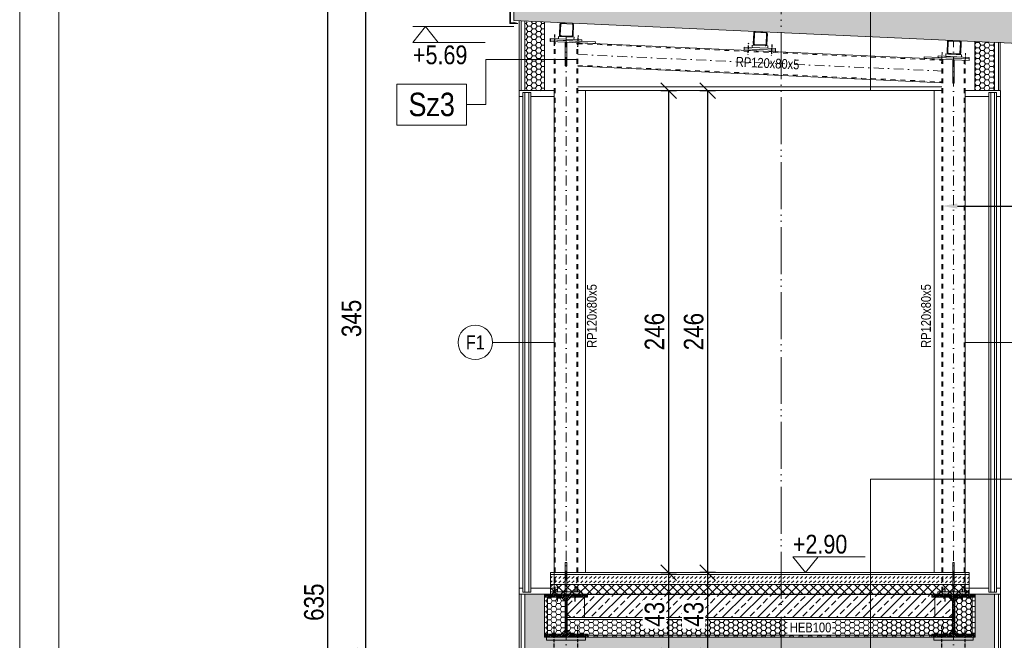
# Model space of a CAD drawing. Header units: millimetres. Extents: x 17147 to 52214, y -18116 to -4632.
# Tile 171 of 186: x 43974 to 44477, y -13257 to -12940. Entities that reach past the tile are written whole.
import ezdxf
from ezdxf import colors
from ezdxf.entities.mleader import LeaderData, LeaderLine
from ezdxf.enums import TextEntityAlignment as Align
from ezdxf.math import Vec2, Vec3

# ---------------------------------------------------------------- set-up
doc = ezdxf.new("R2010")
doc.units = ezdxf.units.MM
for name, pattern in [('3', [1, 0.5, -0.5]), ('ACAD_ISO05W100', [33, 24, -3, 0, -3, 0, -3]), ('DASHDOT', [1, 0.5, -0.25, 0, -0.25])]:
    doc.linetypes.add(name, pattern=pattern)
doc.layers.get('Defpoints').update_dxf_attribs({"color": 6})
for name, color, linetype, lineweight in [('A-ciekie', 161, 'Continuous', 9), ('A-konstrukcja-stal', 3, 'Continuous', 13), ('A-kreskowanie', 253, 'Continuous', 0), ('A-OKN', 154, 'Continuous', 9), ('A-opis', 130, 'Continuous', 9), ('A-sciana_osłonowa', 152, 'Continuous', 15), ('A-wymiar', 177, 'Continuous', 0), ('A_opis_warstw', 220, 'Continuous', 5), ('A_SCIANA_PROJ_KONSTRUKCJA', 3, 'Continuous', 50), ('k_stal_osie', 1, 'DASHDOT', 9), ('k_stal_przekroj', 3, 'Continuous', 9)]:
    doc.layers.add(name, color=color, linetype=linetype, lineweight=lineweight)
for name, color, linetype, lineweight, true_color in [('A-izolacja', 7, 'Continuous', 9, 0x4775ff), ('A_CIENKA_WARSTWY', 7, 'Continuous', 15, 0x3a3a92), ('r-ramka', 7, 'Continuous', 0, 0x727169)]:
    doc.layers.add(name, color=color, linetype=linetype, lineweight=lineweight, true_color=true_color)
for name, color, linetype in [('k_stal_otwory', 1, 'DASHDOT'), ('k_stal_widok', 7, 'Continuous'), ('k_stal_wymiary', 3, 'Continuous'), ('k_żelbet', 6, 'Continuous')]:
    doc.layers.add(name, color=color, linetype=linetype)
doc.styles.add('Romans', font='GOTHIC.TTF')
doc.styles.get("Standard").update_dxf_attribs({"font": 'ARIALN.TTF'})
doc.dimstyles.new('anka 50', dxfattribs={"dimtxt": 10, "dimasz": 8, "dimexe": 4, "dimexo": 0.0625, "dimgap": 2, "dimtad": 1, "dimdec": 0, "dimzin": 0, "dimdsep": 46, "dimtxsty": 'Standard', "dimblk": 'OBLIQUE', "dimcen": 0.09, "dimclrt": 7, "dimadec": 0, "dimazin": 0, "dimtfac": 1, "dimtdec": 0, "dimtix": 1, "dimtofl": 0, "dimtmove": 0, "dimatfit": 3, "dimldrblk": 'OBLIQUE', "dimfxl": 4, "dimfxlon": 1, "dimtfill": 1, "dimtolj": 1, "dimtzin": 0, "dimarcsym": 0})
pattern_1 = [(0, (-92.9002, -47), (2.38125, 1.374815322), [1.5875, -3.175]), (120, (-92.9002, -47), (-2.381249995, 1.37481533), [1.5875, -3.175]), (60, (-92.9002, -47), (5e-09, 2.749630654), [-3.175, 1.5875])]

# ---------------------------------------------------------------- blocks, each defined once
blk = doc.blocks.new('_OBLIQUE')
at = {"color": 0, "linetype": 'ByBlock'}
blk.add_line((-0.5, -0.5), (0.5, 0.5), dxfattribs=at)
blk = doc.blocks.new('*D562')
at = {"layer": 'A-wymiar', "color": 0, "lineweight": -2, "transparency": 16777216}
for p, q in [((44301.35, -12976.06), (44309.35, -12976.06)), ((44305.35, -12976.06), (44305.35, -13222.49)), ((44301.35, -13222.49), (44309.35, -13222.49))]:
    blk.add_line(p, q, dxfattribs=at)
at = {"layer": 'Defpoints', "color": 0, "transparency": 16777216}
for p in [(44259.06, -12976.06), (44258.47, -13222.49), (44305.35, -13222.49)]:
    blk.add_point(p, dxfattribs=at)
at = {"layer": 'A-wymiar', "color": 0, "lineweight": -2, "transparency": 16777216, "xscale": 8, "yscale": 8, "zscale": 8}
for p, rotation in [((44305.35, -12976.06), 90), ((44305.35, -13222.49), 270)]:
    blk.add_blockref('_OBLIQUE', p, dxfattribs=dict(at, rotation=rotation))
at = {"layer": 'A-wymiar', "color": 7, "transparency": 16777216, "insert": (44298.24, -13099.27), "char_height": 10, "attachment_point": 5, "rotation": 90, "bg_fill": 3, "box_fill_scale": 1.1, "bg_fill_color": 256, "bg_fill_true_color": 13158600, "bg_fill_transparency": 0}
blk.add_mtext('\\A1;246', dxfattribs=at)
blk = doc.blocks.new('*D563')
at = {"layer": 'A-wymiar', "color": 0, "lineweight": -2, "transparency": 16777216}
for p, q in [((44301.35, -13222.49), (44309.35, -13222.49)), ((44305.35, -13222.49), (44305.35, -13265.09)), ((44301.35, -13265.09), (44309.35, -13265.09))]:
    blk.add_line(p, q, dxfattribs=at)
at = {"layer": 'Defpoints', "color": 0, "transparency": 16777216}
for p in [(44258.47, -13222.49), (44260.47, -13265.09), (44305.35, -13265.09)]:
    blk.add_point(p, dxfattribs=at)
at = {"layer": 'A-wymiar', "color": 0, "lineweight": -2, "transparency": 16777216, "xscale": 8, "yscale": 8, "zscale": 8}
for p, rotation in [((44305.35, -13222.49), 90), ((44305.35, -13265.09), 270)]:
    blk.add_blockref('_OBLIQUE', p, dxfattribs=dict(at, rotation=rotation))
at = {"layer": 'A-wymiar', "color": 7, "transparency": 16777216, "insert": (44298.24, -13243.79), "char_height": 10, "attachment_point": 5, "rotation": 90, "bg_fill": 3, "box_fill_scale": 1.1, "bg_fill_color": 256, "bg_fill_true_color": 13158600, "bg_fill_transparency": 0}
blk.add_mtext('\\A1;43', dxfattribs=at)
blk = doc.blocks.new('*D570')
at = {"layer": 'A-wymiar', "color": 0, "lineweight": -2, "transparency": 16777216}
for p, q in [((44325.35, -13265.09), (44325.35, -13257.09)), ((44329.35, -13265.09), (44321.35, -13265.09)), ((44329.35, -13272.99), (44321.35, -13272.99)), ((44325.35, -13272.99), (44325.35, -13280.99))]:
    blk.add_line(p, q, dxfattribs=at)
at = {"layer": 'Defpoints', "color": 0, "transparency": 16777216}
for p in [(44362.97, -13265.09), (44362.97, -13272.99)]:
    blk.add_point(p, dxfattribs=at)
at = {"layer": 'A-wymiar', "color": 0, "lineweight": -2, "transparency": 16777216, "xscale": 8, "yscale": 8, "zscale": 8}
for p, rotation in [((44325.35, -13265.09), 270), ((44325.35, -13272.99), 90)]:
    blk.add_blockref('_OBLIQUE', p, dxfattribs=dict(at, rotation=rotation))
at = {"layer": 'A-wymiar', "color": 7, "transparency": 16777216, "insert": (44318.24, -13269.04), "char_height": 10, "attachment_point": 5, "rotation": 90, "bg_fill": 3, "box_fill_scale": 1.1, "bg_fill_color": 256, "bg_fill_true_color": 13158600, "bg_fill_transparency": 0}
blk.add_mtext('\\A1;8', dxfattribs=at)
at = {"layer": 'Defpoints', "color": 0, "transparency": 16777216}
blk.add_point((44325.35, -13265.09), dxfattribs=at)
blk = doc.blocks.new('*D571')
at = {"layer": 'A-wymiar', "color": 0, "lineweight": -2, "transparency": 16777216}
for p, q in [((44329.35, -13222.49), (44321.35, -13222.49)), ((44325.35, -13265.09), (44325.35, -13222.49)), ((44329.35, -13265.09), (44321.35, -13265.09))]:
    blk.add_line(p, q, dxfattribs=at)
at = {"layer": 'Defpoints', "color": 0, "transparency": 16777216}
for p in [(44325.35, -13222.49), (44362.97, -13222.49), (44362.97, -13265.09)]:
    blk.add_point(p, dxfattribs=at)
at = {"layer": 'A-wymiar', "color": 0, "lineweight": -2, "transparency": 16777216, "xscale": 8, "yscale": 8, "zscale": 8}
for p, rotation in [((44325.35, -13222.49), 90), ((44325.35, -13265.09), 270)]:
    blk.add_blockref('_OBLIQUE', p, dxfattribs=dict(at, rotation=rotation))
at = {"layer": 'A-wymiar', "color": 7, "transparency": 16777216, "insert": (44318.24, -13243.79), "char_height": 10, "attachment_point": 5, "rotation": 90, "bg_fill": 3, "box_fill_scale": 1.1, "bg_fill_color": 256, "bg_fill_true_color": 13158600, "bg_fill_transparency": 0}
blk.add_mtext('\\A1;43', dxfattribs=at)
blk = doc.blocks.new('*D572')
at = {"layer": 'A-wymiar', "color": 0, "lineweight": -2, "transparency": 16777216}
for p, q in [((44321.35, -12976.06), (44329.35, -12976.06)), ((44325.35, -13222.49), (44325.35, -12976.06)), ((44329.35, -13222.49), (44321.35, -13222.49))]:
    blk.add_line(p, q, dxfattribs=at)
at = {"layer": 'Defpoints', "color": 0, "transparency": 16777216}
for p in [(44305.35, -12976.06), (44325.35, -12976.06), (44362.97, -13222.49)]:
    blk.add_point(p, dxfattribs=at)
at = {"layer": 'A-wymiar', "color": 0, "lineweight": -2, "transparency": 16777216, "xscale": 8, "yscale": 8, "zscale": 8}
for p, rotation in [((44325.35, -12976.06), 90), ((44325.35, -13222.49), 270)]:
    blk.add_blockref('_OBLIQUE', p, dxfattribs=dict(at, rotation=rotation))
at = {"layer": 'A-wymiar', "color": 7, "transparency": 16777216, "insert": (44318.24, -13099.27), "char_height": 10, "attachment_point": 5, "rotation": 90, "bg_fill": 3, "box_fill_scale": 1.1, "bg_fill_color": 256, "bg_fill_true_color": 13158600, "bg_fill_transparency": 0}
blk.add_mtext('\\A1;246', dxfattribs=at)
blk = doc.blocks.new('*D573')
at = {"layer": 'A-wymiar', "color": 0, "lineweight": -2, "transparency": 16777216}
for p, q in [((44154.51, -12919.99), (44146.51, -12919.99)), ((44150.51, -12919.99), (44150.51, -13265.09)), ((44154.51, -13265.09), (44146.51, -13265.09))]:
    blk.add_line(p, q, dxfattribs=at)
at = {"layer": 'Defpoints', "color": 0, "transparency": 16777216}
for p in [(44226.29, -12919.99), (44150.51, -13265.09), (44228.97, -13265.09)]:
    blk.add_point(p, dxfattribs=at)
at = {"layer": 'A-wymiar', "color": 0, "lineweight": -2, "transparency": 16777216, "xscale": 8, "yscale": 8, "zscale": 8}
for p, rotation in [((44150.51, -12919.99), 90), ((44150.51, -13265.09), 270)]:
    blk.add_blockref('_OBLIQUE', p, dxfattribs=dict(at, rotation=rotation))
at = {"layer": 'A-wymiar', "color": 7, "transparency": 16777216, "insert": (44143.4, -13092.54), "char_height": 10, "attachment_point": 5, "rotation": 90, "bg_fill": 3, "box_fill_scale": 1.1, "bg_fill_color": 256, "bg_fill_true_color": 13158600, "bg_fill_transparency": 0}
blk.add_mtext('\\A1;345', dxfattribs=at)
blk = doc.blocks.new('*D575')
at = {"layer": 'A-wymiar', "color": 0, "lineweight": -2, "transparency": 16777216}
for p, q in [((44135.29, -12919.99), (44127.29, -12919.99)), ((44131.29, -13555.24), (44131.29, -12919.99)), ((44135.29, -13555.24), (44127.29, -13555.24))]:
    blk.add_line(p, q, dxfattribs=at)
at = {"layer": 'Defpoints', "color": 0, "transparency": 16777216}
for p in [(44131.29, -12919.99), (44226.29, -12919.99), (44186.59, -13555.24)]:
    blk.add_point(p, dxfattribs=at)
at = {"layer": 'A-wymiar', "color": 0, "lineweight": -2, "transparency": 16777216, "xscale": 8, "yscale": 8, "zscale": 8}
for p, rotation in [((44131.29, -12919.99), 90), ((44131.29, -13555.24), 270)]:
    blk.add_blockref('_OBLIQUE', p, dxfattribs=dict(at, rotation=rotation))
at = {"layer": 'A-wymiar', "color": 7, "transparency": 16777216, "insert": (44124.19, -13237.61), "char_height": 10, "attachment_point": 5, "rotation": 90, "bg_fill": 3, "box_fill_scale": 1.1, "bg_fill_color": 256, "bg_fill_true_color": 13158600, "bg_fill_transparency": 0}
blk.add_mtext('\\A1;635', dxfattribs=at)

msp = doc.modelspace()

# ---------------------------------------------------------------- hatches: boundary and pattern name
at = {"layer": 'A-izolacja', "transparency": 33554687}
h = msp.add_hatch(dxfattribs=at)
h.set_pattern_fill('ANSI37', color=256)
h.set_pattern_definition([(45, (-48.103, 1167.586), (-2.24506403, 2.24506403), []), (135, (-48.103, 1167.586), (-2.24506403, -2.24506403), [])])
h.paths.add_polyline_path([(44244.97, -13228.49), (44458.97, -13228.49), (44458.97, -13233.49), (44244.97, -13233.49)])
at = {"layer": 'A-kreskowanie', "true_color": 0xe06f1f}
h = msp.add_hatch(dxfattribs=at)
h.set_pattern_fill('HONEY', color=32, scale=0.5)
h.set_pattern_definition([(0, (-87.9053, -21.827), (2.38125, 1.374815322), [1.5875, -3.175]), (120, (-87.9053, -21.827), (-2.381249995, 1.37481533), [1.5875, -3.175]), (60, (-87.9053, -21.827), (5e-09, 2.749630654), [-3.175, 1.5875])])
h.paths.add_polyline_path([(44489.07, -12935.99), (44226.29, -12924.05), (44226.29, -12940.3), (44489.07, -12952.24)])
h = msp.add_hatch(dxfattribs=at)
h.set_pattern_fill('HONEY', color=32, scale=0.5)
h.set_pattern_definition([(0, (-53.103, 1126.719), (2.38125, 1.374815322), [1.5875, -3.175]), (120, (-53.103, 1126.719), (-2.381249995, 1.37481533), [1.5875, -3.175]), (60, (-53.103, 1126.719), (5e-09, 2.749630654), [-3.175, 1.5875])])
h.paths.add_polyline_path([(44241.97, -12976.11), (44241.97, -12940.95), (44231.97, -12940.89), (44231.97, -12976.06)])
h = msp.add_hatch(dxfattribs=at)
h.set_pattern_fill('HONEY', color=32, scale=0.5)
h.set_pattern_definition([(0, (-43.103, 1126.719), (2.38125, 1.374815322), [1.5875, -3.175]), (120, (-43.103, 1126.719), (-2.381249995, 1.37481533), [1.5875, -3.175]), (60, (-43.103, 1126.719), (5e-09, 2.749630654), [-3.175, 1.5875])])
h.paths.add_polyline_path([(44471.88, -12951.23), (44461.88, -12951), (44461.88, -12976.06), (44471.88, -12976.06)])
h = msp.add_hatch(dxfattribs=at)
h.set_pattern_fill('HONEY', color=32, scale=0.5)
h.set_pattern_definition([(0, (-48.103, 1167.586), (2.38125, 1.374815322), [1.5875, -3.175]), (120, (-48.103, 1167.586), (-2.381249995, 1.37481533), [1.5875, -3.175]), (60, (-48.103, 1167.586), (5e-09, 2.749630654), [-3.175, 1.5875])])
h.paths.add_polyline_path([(44231.97, -13233.49), (44241.97, -13233.49), (44241.97, -13255.49), (44461.97, -13255.49), (44461.97, -13233.49), (44471.97, -13233.49), (44471.97, -13262.09), (44231.97, -13262.09)])
h = msp.add_hatch(dxfattribs=at)
h.set_pattern_fill('HONEY', color=32, scale=0.5)
h.set_pattern_definition(pattern_1)
h.paths.add_polyline_path([(44243.49, -13235.09), (44241.97, -13235.09), (44241.97, -13253.89), (44243.49, -13253.89)])
h = msp.add_hatch(dxfattribs=at)
h.set_pattern_fill('HONEY', color=32, scale=0.5)
h.set_pattern_definition(pattern_1)
h.paths.add_polyline_path([(44252.49, -13237.09), (44250.49, -13235.09), (44243.49, -13235.09), (44243.49, -13253.89), (44250.49, -13253.89), (44252.49, -13251.89)])
h = msp.add_hatch(dxfattribs=at)
h.set_pattern_fill('HONEY', color=32, scale=0.5)
h.set_pattern_definition(pattern_1)
h.paths.add_polyline_path([(44461.97, -13235.09), (44453.44, -13235.09), (44451.44, -13237.09), (44451.44, -13251.89), (44453.44, -13253.89), (44461.97, -13253.89)])
h = msp.add_hatch(dxfattribs=at)
h.set_pattern_fill('HONEY', color=32, scale=0.5)
h.set_pattern_definition(pattern_1)
h.paths.add_polyline_path([(44351.97, -13246.49), (44253.44, -13246.49), (44253.44, -13251.89), (44255.44, -13253.89), (44263.97, -13253.89), (44263.97, -13255.49), (44351.97, -13255.49)])
h = msp.add_hatch(dxfattribs=at)
h.set_pattern_fill('HONEY', color=32, scale=0.5)
h.set_pattern_definition(pattern_1)
h.paths.add_polyline_path([(44450.49, -13251.89), (44450.49, -13246.49), (44351.97, -13246.49), (44351.97, -13255.49), (44439.97, -13255.49), (44439.97, -13253.89), (44448.49, -13253.89)])
h.paths.add_polyline_path([(44366.04, -13254.46), (44389.12, -13254.46), (44389.12, -13246.58), (44366.04, -13246.58)], flags=16)
at = {"layer": 'A_CIENKA_WARSTWY', "transparency": 33554687}
h = msp.add_hatch(dxfattribs=at)
h.set_pattern_fill('DASH', color=256, scale=0.5, angle=45)
h.set_pattern_definition([(45, (-48.103, 1167.586), (2e-16, 2.24506403), [1.5875, -1.5875])])
h.paths.add_polyline_path([(44244.97, -13223.49), (44458.97, -13223.49), (44458.97, -13228.49), (44244.97, -13228.49)])
at = {"layer": 'A_SCIANA_PROJ_KONSTRUKCJA', "lineweight": 9, "true_color": 0x2ad533}
h = msp.add_hatch(dxfattribs=at)
h.set_pattern_fill('ANSI33', color=102)
h.set_pattern_definition([(45, (-92.9, 0), (-4.4901281, 4.4901281), []), (45, (-88.41, 0), (-4.4901281, 4.4901281), [3.175, -1.5875])])
h.paths.add_polyline_path([(44351.97, -13233.49), (44263.97, -13233.49), (44263.97, -13235.09), (44262.44, -13235.09), (44262.44, -13245.49), (44351.97, -13245.49)])
h.paths.add_polyline_path([(44441.49, -13235.09), (44439.97, -13235.09), (44439.97, -13233.49), (44351.97, -13233.49), (44351.97, -13245.49), (44441.49, -13245.49)])
h.paths.add_polyline_path([(44262.44, -13235.09), (44255.44, -13235.09), (44253.44, -13237.09), (44253.44, -13243.49), (44255.44, -13245.49), (44262.44, -13245.49)])
h.paths.add_polyline_path([(44253.44, -13243.49), (44253.44, -13245.49), (44255.44, -13245.49)], flags=16)
h.paths.add_polyline_path([(44255.44, -13235.09), (44255.24, -13235.09, 0.414214), (44253.44, -13236.89), (44253.44, -13237.09)])
h.paths.add_polyline_path([(44450.49, -13237.09), (44448.49, -13235.09), (44441.49, -13235.09), (44441.49, -13245.49), (44448.49, -13245.49), (44450.49, -13243.49)])
h.paths.add_polyline_path([(44448.69, -13235.09), (44448.49, -13235.09), (44450.49, -13237.09), (44450.49, -13236.89, 0.414214)])
h.paths.add_polyline_path([(44450.49, -13243.49), (44448.49, -13245.49), (44450.49, -13245.49)])
at = {"layer": 'k_stal_przekroj'}
h = msp.add_hatch(dxfattribs=at)
h.set_pattern_fill('ANSI31', color=256, scale=5, style=0)
h.set_pattern_definition([(45, (-124633.7497, 90359.9833), (-0.4419417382, 0.4419417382), [])])
h.paths.add_polyline_path([(44252.97, -13233.49), (44252.97, -13255.49), (44263.97, -13255.49), (44263.97, -13253.89), (44255.24, -13253.89, -0.414214), (44253.44, -13252.09), (44253.44, -13236.89, -0.414214), (44255.24, -13235.09), (44263.97, -13235.09), (44263.97, -13233.49)])
h.paths.add_polyline_path([(44241.97, -13233.49), (44241.97, -13235.09), (44250.69, -13235.09, -0.414214), (44252.49, -13236.89), (44252.49, -13252.09, -0.414214), (44250.69, -13253.89), (44241.97, -13253.89), (44241.97, -13255.49), (44252.97, -13255.49), (44252.97, -13233.49)])
h = msp.add_hatch(dxfattribs=at)
h.set_pattern_fill('ANSI31', color=256, scale=5, style=0)
h.set_pattern_definition([(135, (213337.68685, 90359.9833), (0.4419417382, 0.4419417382), [])])
h.paths.add_polyline_path([(44450.97, -13233.49), (44450.97, -13255.49), (44439.97, -13255.49), (44439.97, -13253.89), (44448.69, -13253.89, 0.414214), (44450.49, -13252.09), (44450.49, -13236.89, 0.414214), (44448.69, -13235.09), (44439.97, -13235.09), (44439.97, -13233.49)])
h.paths.add_polyline_path([(44461.97, -13233.49), (44461.97, -13235.09), (44453.24, -13235.09, 0.414214), (44451.44, -13236.89), (44451.44, -13252.09, 0.414214), (44453.24, -13253.89), (44461.97, -13253.89), (44461.97, -13255.49), (44450.97, -13255.49), (44450.97, -13233.49)])

# ---------------------------------------------------------------- linework, layer by layer
at = {"layer": 'A-ciekie'}
for points in [[(44246.13, -12920.33), (44249.68, -12920.49), (44249.7, -12919.99), (44224.29, -12918.83), (44224.29, -12941.68), (44228.29, -12941.68), (44226.17, -12941.07)], [(44246.14, -12920.13), (44224.59, -12919.15), (44224.59, -12941.38), (44226.14, -12941.38), (44226.08, -12941.36)]]:
    msp.add_lwpolyline(points, dxfattribs=at)
at = {"layer": 'A-konstrukcja-stal', "linetype": '3', "lineweight": 9, "ltscale": 5}
for p, q in [((44246.97, -13232.29), (44246.97, -12951.05)), ((44247.47, -13232.29), (44247.47, -12951.07)), ((44258.47, -13232.29), (44258.47, -12951.57)), ((44258.97, -13232.29), (44258.97, -12951.59)), ((44258.97, -12952.09), (44444.97, -12960.55)), ((44258.97, -12963.1), (44444.97, -12971.56)), ((44444.97, -13232.29), (44444.97, -12960.05)), ((44445.47, -13232.29), (44445.47, -12960.07)), ((44456.47, -13232.29), (44456.47, -12960.57)), ((44456.97, -13232.29), (44456.97, -12960.59))]:
    msp.add_line(p, q, dxfattribs=at)
at = {"layer": 'A-konstrukcja-stal', "lineweight": 9}
for p, q in [((44258.97, -12951.59), (44444.97, -12960.05)), ((44258.97, -12963.6), (44444.97, -12972.06)), ((44241.97, -13233.49), (44263.97, -13233.49)), ((44241.97, -13233.49), (44241.97, -13235.09)), ((44241.97, -13235.09), (44250.69, -13235.09)), ((44255.24, -13235.09), (44263.97, -13235.09)), ((44263.97, -13233.49), (44263.97, -13235.09)), ((44461.97, -13233.49), (44439.97, -13233.49)), ((44439.97, -13233.49), (44439.97, -13235.09)), ((44448.69, -13235.09), (44439.97, -13235.09)), ((44461.97, -13235.09), (44453.24, -13235.09)), ((44461.97, -13233.49), (44461.97, -13235.09)), ((44253.44, -13245.49), (44450.49, -13245.49)), ((44253.44, -13246.49), (44450.49, -13246.49)), ((44241.97, -13253.89), (44250.69, -13253.89)), ((44241.97, -13253.89), (44241.97, -13255.49)), ((44241.97, -13255.49), (44263.97, -13255.49)), ((44255.24, -13253.89), (44263.97, -13253.89)), ((44263.97, -13253.89), (44263.97, -13255.49)), ((44263.97, -13255.49), (44263.97, -13253.89)), ((44263.97, -13254.49), (44439.97, -13254.49)), ((44263.97, -13255.49), (44439.97, -13255.49)), ((44439.97, -13253.89), (44439.97, -13255.49)), ((44448.69, -13253.89), (44439.97, -13253.89)), ((44461.97, -13255.49), (44439.97, -13255.49)), ((44461.97, -13253.89), (44453.24, -13253.89)), ((44461.97, -13253.89), (44461.97, -13255.49))]:
    msp.add_line(p, q, dxfattribs=at)
for points in [[(44250.4, -12948.4), (44255.79, -12948.64, 0.414214), (44256.63, -12947.88), (44256.87, -12942.49, 0.414214), (44256.11, -12941.65), (44250.72, -12941.41, 0.414214), (44249.88, -12942.17), (44249.64, -12947.56, 0.414214)], [(44250.42, -12948), (44255.81, -12948.24, 0.414214), (44256.23, -12947.86), (44256.47, -12942.47, 0.414214), (44256.09, -12942.05), (44250.7, -12941.81, 0.414214), (44250.28, -12942.19), (44250.04, -12947.58, 0.414214)], [(44349.4, -12952.9), (44354.79, -12953.14, 0.414214), (44355.63, -12952.38), (44355.87, -12946.99, 0.414214), (44355.11, -12946.15), (44349.72, -12945.91, 0.414214), (44348.88, -12946.67), (44348.64, -12952.06, 0.414214)], [(44349.42, -12952.5), (44354.81, -12952.74, 0.414214), (44355.23, -12952.36), (44355.47, -12946.97, 0.414214), (44355.09, -12946.55), (44349.7, -12946.31, 0.414214), (44349.28, -12946.69), (44349.04, -12952.08, 0.414214)], [(44448.4, -12957.4), (44453.79, -12957.64, 0.414214), (44454.63, -12956.88), (44454.87, -12951.49, 0.414214), (44454.11, -12950.65), (44448.72, -12950.41, 0.414214), (44447.88, -12951.17), (44447.64, -12956.56, 0.414214)], [(44448.42, -12957), (44453.81, -12957.24, 0.414214), (44454.23, -12956.86), (44454.47, -12951.47, 0.414214), (44454.09, -12951.05), (44448.7, -12950.81, 0.414214), (44448.28, -12951.19), (44448.04, -12956.58, 0.414214)]]:
    msp.add_lwpolyline(points, format="xyb", close=True, dxfattribs=at)
for points in [[(44245.01, -12950.16), (44261, -12950.88), (44261.03, -12950.08), (44245.05, -12949.36)], [(44249.05, -12949.54), (44257.04, -12949.9), (44257.09, -12948.7), (44249.1, -12948.34)], [(44244.98, -12950.96), (44267.95, -12952), (44267.99, -12951.2), (44245.01, -12950.16)], [(44252.57, -12963.32), (44253.37, -12963.32), (44253.37, -12951.32), (44252.57, -12951.32)], [(44343.98, -12955.46), (44359.96, -12956.18), (44360, -12955.38), (44344.01, -12954.66)], [(44344.01, -12954.66), (44360, -12955.38), (44360.03, -12954.58), (44344.05, -12953.86)], [(44348.05, -12954.04), (44356.04, -12954.4), (44356.09, -12953.2), (44348.1, -12952.84)], [(44435.98, -12959.64), (44458.96, -12960.68), (44459, -12959.88), (44436.02, -12958.84)], [(44443.01, -12959.16), (44459, -12959.88), (44459.03, -12959.08), (44443.05, -12958.36)], [(44447.05, -12958.54), (44455.04, -12958.9), (44455.09, -12957.7), (44447.1, -12957.34)], [(44450.57, -12972.32), (44451.37, -12972.32), (44451.37, -12960.32), (44450.57, -12960.32)], [(44252.57, -13232.29), (44253.37, -13232.29), (44253.37, -13217.29), (44252.57, -13217.29)], [(44450.57, -13232.29), (44451.37, -13232.29), (44451.37, -13217.29), (44450.57, -13217.29)], [(44243.49, -13253.89), (44250.49, -13253.89), (44252.49, -13251.89), (44252.49, -13237.09), (44250.49, -13235.09), (44243.49, -13235.09)], [(44244.97, -13233.49), (44260.97, -13233.49), (44260.97, -13232.29), (44244.97, -13232.29)], [(44255.44, -13245.49), (44262.44, -13245.49), (44262.44, -13235.09), (44255.44, -13235.09), (44253.44, -13237.09), (44253.44, -13243.49)], [(44448.49, -13245.49), (44441.49, -13245.49), (44441.49, -13235.09), (44448.49, -13235.09), (44450.49, -13237.09), (44450.49, -13243.49)], [(44458.97, -13233.49), (44442.97, -13233.49), (44442.97, -13232.29), (44458.97, -13232.29)], [(44460.44, -13253.89), (44453.44, -13253.89), (44451.44, -13251.89), (44451.44, -13237.09), (44453.44, -13235.09), (44460.44, -13235.09)], [(44242.97, -13257.09), (44262.97, -13257.09), (44262.97, -13255.49), (44242.97, -13255.49)], [(44460.97, -13257.09), (44440.97, -13257.09), (44440.97, -13255.49), (44460.97, -13255.49)]]:
    msp.add_lwpolyline(points, close=True, dxfattribs=at)
for points in [[(44263.97, -13253.89), (44255.44, -13253.89), (44253.44, -13251.89), (44253.44, -13246.49)], [(44439.97, -13253.89), (44448.49, -13253.89), (44450.49, -13251.89), (44450.49, -13246.49)]]:
    msp.add_lwpolyline(points, dxfattribs=at)
for centre, start, end in [((44250.69, -13236.89), 0, 90), ((44255.24, -13236.89), 90, 180), ((44448.69, -13236.89), 0, 90), ((44453.24, -13236.89), 90, 180), ((44250.69, -13252.09), 270, 0), ((44255.24, -13252.09), 180, 270), ((44448.69, -13252.09), 270, 0), ((44453.24, -13252.09), 180, 270)]:
    msp.add_arc(centre, 1.8, start, end, dxfattribs=at)
at = {"layer": 'A-OKN'}
for points in [[(44231.97, -12977.06), (44231.97, -13232.49)], [(44233.97, -12977.06), (44233.97, -13232.49)], [(44234.97, -12977.06), (44234.97, -13232.49)], [(44234.97, -12979.06), (44235.4, -12979.06)], [(44441.06, -13222.49), (44441.06, -12976.06)], [(44474.97, -12976.06), (44456.97, -12976.06), (44456.97, -13233.49), (44474.97, -13233.49), (44474.97, -12976.06)], [(44474.97, -12979.06), (44472.97, -12979.06), (44472.97, -12977.06), (44468.97, -12977.06), (44468.97, -12979.06), (44456.99, -12979.06)], [(44468.97, -12977.06), (44468.97, -13232.49)], [(44469.97, -12977.06), (44469.97, -13232.49)], [(44471.97, -12977.06), (44471.97, -13232.49)], [(44474.97, -13230.49), (44472.97, -13230.49), (44472.97, -13232.49), (44468.97, -13232.49), (44468.97, -13230.49), (44456.99, -13230.49)]]:
    msp.add_lwpolyline(points, dxfattribs=at)
msp.add_lwpolyline([(44472.97, -13232.49), (44468.97, -13232.49), (44468.97, -12977.06), (44472.97, -12977.06)], close=True, dxfattribs=at)
at = {"layer": 'A-opis', "color": 212, "linetype": 'ACAD_ISO05W100', "true_color": 0xe01fda}
msp.add_lwpolyline([(44362.97, -12813.46), (44362.97, -13620.5)], dxfattribs=at)
at = {"layer": 'A-opis'}
for points in [[(44408.56, -12976.06), (44408.56, -12817.04), (44630.78, -12817.04)], [(44543.89, -13174.65), (44408.56, -13174.65), (44408.56, -13265.09)], [(44405.86, -13214.34), (44368.88, -13214.34), (44375.34, -13222.49), (44381.8, -13214.34)]]:
    msp.add_lwpolyline(points, dxfattribs=at)
at = {"layer": 'A-opis', "lineweight": 9}
msp.add_lwpolyline([(44457.06, -13104.77), (44488.61, -13104.77)], dxfattribs=at)
at = {"layer": 'A-sciana_osłonowa'}
msp.add_line((44226.29, -12940.3), (44489.07, -12952.24), dxfattribs=at)
msp.add_lwpolyline([(44226.29, -12919.99), (44226.29, -12940.3)], dxfattribs=at)
at = {"layer": 'A-wymiar'}
for points in [[(44444.97, -12974.06), (44259.06, -12974.06)], [(44444.97, -12976.06), (44259.06, -12976.06)]]:
    msp.add_lwpolyline(points, dxfattribs=at)
at = {"layer": 'A_CIENKA_WARSTWY'}
for points in [[(44228.97, -12940.42), (44228.97, -12976.06)], [(44229.97, -12940.46), (44229.97, -12976.06)], [(44231.97, -12940.55), (44231.97, -12976.06)], [(44231.97, -12976.06), (44241.97, -12976.06), (44241.97, -12941.01)], [(44471.88, -12976.06), (44461.88, -12976.06), (44461.88, -12951)], [(44471.88, -12951.21), (44471.88, -12976.06)], [(44473.88, -12951.32), (44473.88, -12976.06)], [(44474.88, -12951.37), (44474.88, -12976.06)], [(44236.97, -12976.06), (44233.97, -12976.06)], [(44241.97, -12976.06), (44246.97, -12976.06)], [(44461.88, -12976.06), (44456.97, -12976.06)], [(44466.88, -12976.06), (44469.88, -12976.06)], [(44244.97, -13223.49), (44244.97, -13222.49), (44458.97, -13222.49), (44458.97, -13223.49)], [(44458.97, -13228.49), (44458.97, -13223.49), (44244.97, -13223.49), (44244.97, -13228.49)], [(44244.97, -13233.49), (44244.97, -13228.49), (44458.97, -13228.49), (44458.97, -13233.49)], [(44474.97, -13233.49), (44474.97, -13265.09), (44228.97, -13265.09), (44228.97, -13233.49)], [(44231.97, -13233.49), (44228.97, -13233.49)], [(44473.97, -13233.49), (44473.97, -13264.09), (44229.97, -13264.09), (44229.97, -13233.49)], [(44231.97, -13233.49), (44241.97, -13233.49), (44241.97, -13255.49), (44461.97, -13255.49), (44461.97, -13233.49), (44471.97, -13233.49), (44471.97, -13262.09), (44231.97, -13262.09), (44231.97, -13233.49)], [(44471.97, -13233.49), (44474.97, -13233.49)]]:
    msp.add_lwpolyline(points, dxfattribs=at)
for points in [[(44244.97, -13222.49), (44458.97, -13222.49), (44458.97, -13223.49), (44244.97, -13223.49)], [(44244.97, -13223.49), (44458.97, -13223.49), (44458.97, -13228.49), (44244.97, -13228.49)], [(44244.97, -13228.49), (44458.97, -13228.49), (44458.97, -13233.49), (44244.97, -13233.49)]]:
    msp.add_lwpolyline(points, close=True, dxfattribs=at)
at = {"layer": 'A_opis_warstw'}
for points in [[(44202.17, -12983.21), (44212.02, -12983.21), (44212.02, -12960.18), (44258.97, -12960.18)], [(44202.17, -12972.74), (44202.17, -12993.69), (44166.5, -12993.69), (44166.5, -12972.74), (44202.17, -12972.74)]]:
    msp.add_lwpolyline(points, dxfattribs=at)
at = {"layer": 'k_stal_osie', "ltscale": 10}
for p, q in [((44252.97, -13529.49), (44252.97, -12948.11)), ((44450.97, -13529.49), (44450.97, -12950.51)), ((44258.97, -12957.6), (44444.97, -12966.05))]:
    msp.add_line(p, q, dxfattribs=at)
at = {"layer": 'k_stal_osie'}
for p, q in [((44445.14, -12956.38), (44444.88, -12962.11)), ((44457.13, -12956.93), (44456.87, -12962.66))]:
    msp.add_line(p, q, dxfattribs=at)
at = {"layer": 'k_stal_otwory'}
for p, q in [((44247.14, -12947.38), (44246.88, -12953.11)), ((44259.13, -12947.93), (44258.87, -12953.66)), ((44346.14, -12951.88), (44345.88, -12957.61)), ((44358.13, -12952.43), (44357.87, -12958.16)), ((44248.47, -13229.8), (44248.47, -13237.49)), ((44257.47, -13229.8), (44257.47, -13237.49)), ((44446.47, -13229.8), (44446.47, -13237.49)), ((44455.47, -13229.8), (44455.47, -13237.49)), ((44246.97, -13264.65), (44246.97, -13249.53)), ((44258.97, -13264.65), (44258.97, -13249.53)), ((44444.97, -13264.65), (44444.97, -13249.53)), ((44456.97, -13264.65), (44456.97, -13249.53))]:
    msp.add_line(p, q, dxfattribs=at)
at = {"layer": 'k_stal_widok'}
for p, q in [((44244.98, -12950.96), (44245.05, -12949.36)), ((44252.49, -13236.89), (44252.49, -13252.09)), ((44253.44, -13236.89), (44253.44, -13252.09)), ((44450.49, -13236.89), (44450.49, -13252.09)), ((44451.44, -13236.89), (44451.44, -13252.09))]:
    msp.add_line(p, q, dxfattribs=at)
at = {"layer": 'k_żelbet'}
msp.add_line((44263.97, -13233.49), (44439.97, -13233.49), dxfattribs=at)
at = {"layer": 'r-ramka'}
for points in [[(45973.82, -13865.73), (45973.82, -12480.73), (43973.82, -12480.73), (43973.82, -13865.73), (45973.82, -13865.73), (45973.82, -12480.73)], [(45953.82, -13845.73), (45953.82, -12500.73), (43993.82, -12500.73), (43993.82, -13845.73), (45953.82, -13845.73), (45953.82, -12500.73)]]:
    msp.add_lwpolyline(points, dxfattribs=at)

# ---------------------------------------------------------------- texts
at = {"layer": 'A-opis', "insert": (44368.88, -13203.13), "char_height": 9.6, "attachment_point": 1}
msp.add_mtext_dynamic_manual_height_columns('+2.90', width=20.9991, gutter_width=60, heights=[0], dxfattribs=at)
at = {"layer": 'A_opis_warstw', "insert": (44184.34, -12983.21), "char_height": 12, "attachment_point": 5}
msp.add_mtext_dynamic_manual_height_columns('Sz3', width=38.4706, gutter_width=12.5, heights=[0], dxfattribs=at)
at = {"layer": 'k_stal_wymiary', "style": 'Romans', "width": 0.85}
msp.add_text('RP120x80x5', height=5, rotation=357.3974, dxfattribs=at).set_placement((44355.96, -12962.01), align=Align.MIDDLE_CENTER)
for p in [(44268.65, -13107.56), (44439.39, -13107.56)]:
    msp.add_text('RP120x80x5', height=5, rotation=90, dxfattribs=at).set_placement(p)
msp.add_text('HEB100', height=5, dxfattribs=at).set_placement((44367.35, -13253.02))

# ---------------------------------------------------------------- leaders
at = {"layer": 'A-opis', "lineweight": 9}
ml = msp.add_multileader_mtext('Standard', dxfattribs=at)
ml.set_content('słupy stalowe konstrukcji łącznika \\Pobudowane płytą GK', color=256)
ml.set_leader_properties()
ml.build(insert=Vec2(0, 0))
ml.multileader.update_dxf_attribs({"dogleg_length": 13.13, "arrow_head_size": 8})
ctx = ml.context
ctx.base_point, ctx.char_height, ctx.arrow_head_size, ctx.plane_origin = Vec3(44505.47, -13035.07), 8, 8, Vec3(44444.97, -13035.07)
notes = []
notes.append((ctx, [(0, (1, 1, 0), (44492.33, -13035.07), (1, 0), 13.13, [(0, [(44444.97, -13035.07)], 0, [])])]))
ctx.mtext.insert, ctx.mtext.flow_direction = Vec3(44507.47, -13029.89), 5
for ctx, leaders in notes:
    for number, flags, end, landing, length, lines in leaders:
        leader = LeaderData()
        leader.index, (leader.has_last_leader_line, leader.has_dogleg_vector, leader.attachment_direction) = number, flags
        leader.last_leader_point, leader.dogleg_vector, leader.dogleg_length = Vec3(end), Vec3(landing), length
        for number, points, colour, breaks in lines:
            line = LeaderLine()
            line.index, line.vertices, line.color, line.breaks = number, Vec3.list(points), colors.encode_raw_color(colour), breaks
            leader.lines.append(line)
        ctx.leaders.append(leader)

# ---------------------------------------------------------------- next in the draw order: dimensions: what is measured, and where the dimension line sits
at = {"layer": 'A-wymiar'}
for base, p1, p2, picture, middle in [((44150.51, -13265.09), (44226.29, -12919.99), (44228.97, -13265.09), '*D573', (44143.4, -13092.54)), ((44305.35, -13222.49), (44259.06, -12976.06), (44258.47, -13222.49), '*D562', (44298.24, -13099.27))]:
    dim = msp.add_linear_dim(base=base, p1=p1, p2=p2, angle=90, dimstyle='anka 50', dxfattribs=at)
    dim.commit()
    dim.dimension.update_dxf_attribs({"geometry": picture, "text_midpoint": middle})

# ---------------------------------------------------------------- next in the draw order: linework, layer by layer
at = {"layer": 'A-OKN'}
for points in [[(44228.97, -12976.06), (44246.97, -12976.06), (44246.97, -13233.49), (44228.97, -13233.49), (44228.97, -12976.06)], [(44228.97, -12976.06), (44228.97, -12978.06)], [(44228.97, -12976.06), (44228.97, -12979.06), (44230.97, -12979.06)], [(44228.97, -12979.06), (44230.97, -12979.06), (44230.97, -12977.06), (44234.97, -12977.06), (44234.97, -12979.06), (44246.95, -12979.06)], [(44228.97, -13230.49), (44230.97, -13230.49), (44230.97, -13232.49), (44234.97, -13232.49), (44234.97, -13230.49), (44246.95, -13230.49)]]:
    msp.add_lwpolyline(points, dxfattribs=at)
msp.add_lwpolyline([(44230.97, -13232.49), (44234.97, -13232.49), (44234.97, -12977.06), (44230.97, -12977.06)], close=True, dxfattribs=at)

# ---------------------------------------------------------------- next in the draw order: dimensions: what is measured, and where the dimension line sits
at = {"layer": 'A-wymiar'}
dim = msp.add_linear_dim(base=(44131.29, -12919.99), p1=(44186.59, -13555.24), p2=(44226.29, -12919.99), angle=90, dimstyle='anka 50', dxfattribs=at)
dim.commit()
dim.dimension.update_dxf_attribs({"geometry": '*D575', "text_midpoint": (44124.19, -13237.61)})
dim = msp.add_linear_dim(base=(44305.35, -13265.09), p1=(44258.47, -13222.49), p2=(44260.47, -13265.09), angle=90, dimstyle='anka 50', override={"dimtmove": 1}, dxfattribs=at)
dim.commit()
dim.dimension.update_dxf_attribs({"geometry": '*D563', "text_midpoint": (44298.24, -13243.79)})

# ---------------------------------------------------------------- next in the draw order: linework, layer by layer
at = {"layer": 'A-OKN'}
msp.add_lwpolyline([(44262.97, -13222.49), (44262.97, -12976.06)], dxfattribs=at)
at = {"layer": 'A-opis'}
for points in [[(44211.74, -12951.49), (44174.76, -12951.49), (44181.22, -12943.34), (44187.68, -12951.49)], [(44174.76, -12943.34), (44226.29, -12943.34)]]:
    msp.add_lwpolyline(points, dxfattribs=at)
at = {"layer": 'A-opis', "lineweight": 9}
msp.add_lwpolyline([(44246.97, -13104.77), (44215.42, -13104.77)], dxfattribs=at)
msp.add_circle((44206.6, -13104.77), 8.82, dxfattribs=at)

# ---------------------------------------------------------------- next in the draw order: texts
at = {"layer": 'A-opis', "insert": (44174.76, -12962.71), "char_height": 9.6, "attachment_point": 7}
msp.add_mtext_dynamic_manual_height_columns('+5.69', width=20.9991, gutter_width=60, heights=[0], dxfattribs=at)
at = {"layer": 'A-opis', "lineweight": 9, "insert": (44206.6, -13104.77), "char_height": 7.2, "attachment_point": 5}
msp.add_mtext_dynamic_manual_height_columns('F1', width=15.5896, gutter_width=12.5, heights=[0], dxfattribs=at)

# ---------------------------------------------------------------- next in the draw order: dimensions: what is measured, and where the dimension line sits
at = {"layer": 'A-wymiar'}
dim = msp.add_linear_dim(base=(44325.35, -13265.09), p1=(44362.97, -13272.99), p2=(44362.97, -13265.09), angle=90, dimstyle='anka 50', override={"dimtmove": 1}, dxfattribs=at)
dim.commit()
dim.dimension.update_dxf_attribs({"geometry": '*D570', "text_midpoint": (44318.24, -13269.04)})

# ---------------------------------------------------------------- next in the draw order: dimensions: what is measured, and where the dimension line sits
dim = msp.add_linear_dim(base=(44325.35, -13222.49), p1=(44362.97, -13265.09), p2=(44362.97, -13222.49), angle=90, dimstyle='anka 50', override={"dimtmove": 1}, dxfattribs=at)
dim.commit()
dim.dimension.update_dxf_attribs({"geometry": '*D571', "text_midpoint": (44318.24, -13243.79)})

# ---------------------------------------------------------------- next in the draw order: dimensions: what is measured, and where the dimension line sits
dim = msp.add_linear_dim(base=(44325.35, -12976.06), p1=(44362.97, -13222.49), p2=(44305.35, -12976.06), angle=90, dimstyle='anka 50', override={"dimtmove": 1}, dxfattribs=at)
dim.commit()
dim.dimension.update_dxf_attribs({"geometry": '*D572', "text_midpoint": (44318.24, -13099.27)})

doc.saveas('drawing.dxf')
